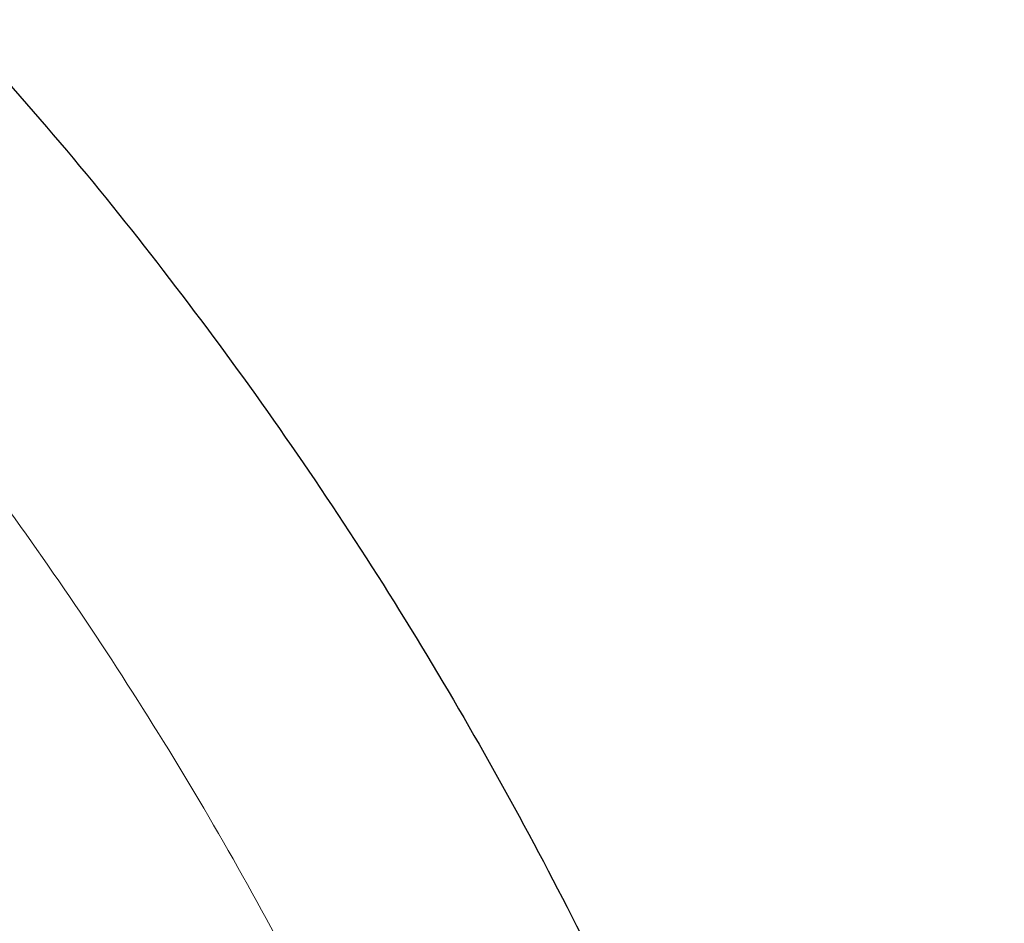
# Model space of a CAD drawing. Header units: millimetres. Extents: x 8 to 587, y 12 to 540.
# Tile 16 of 256: x 116 to 168, y 441 to 488. Entities that reach past the tile are written whole.
import ezdxf

# ---------------------------------------------------------------- set-up
doc = ezdxf.new("R2010")
doc.units = ezdxf.units.MM

msp = doc.modelspace()

# ---------------------------------------------------------------- linework, layer by layer
at = {"color": 7, "linetype": 'Continuous', "lineweight": 30}
msp.add_open_spline([(112.157, 488.469), (114.071, 486.321), (117.912, 482.009), (123.352, 475.232), (128.562, 468.214), (133.502, 460.947), (138.132, 453.497), (142.443, 445.883), (146.427, 438.126), (150.1, 430.2), (153.427, 422.179), (156.407, 414.085), (159.041, 405.941), (161.346, 397.711), (163.316, 389.414), (164.952, 381.071), (166.245, 372.702), (167.228, 364.328), (167.605, 358.735), (167.792, 355.945)], degree=3, knots=[0, 0, 0, 0, 0.058889, 0.118179, 0.177824, 0.237778, 0.297993, 0.357337, 0.416838, 0.476444, 0.536108, 0.594551, 0.652954, 0.711272, 0.769459, 0.827469, 0.885258, 0.942782, 1, 1, 1, 1], dxfattribs=at)
at = {"color": 252, "linetype": 'Continuous', "lineweight": 0}
msp.add_open_spline([(152.957, 352.413), (152.829, 355.126), (152.572, 360.567), (151.762, 368.722), (150.637, 376.88), (149.162, 385.02), (147.348, 393.12), (145.192, 401.158), (142.699, 409.113), (139.879, 416.95), (136.741, 424.651), (133.295, 432.194), (129.546, 439.576), (125.506, 446.778), (121.212, 453.742), (116.686, 460.457), (111.942, 466.91), (106.99, 473.147), (103.495, 477.121), (101.753, 479.102)], degree=3, knots=[0, 0, 0, 0, 0.058412, 0.117173, 0.176238, 0.235558, 0.295083, 0.354765, 0.41455, 0.474388, 0.533914, 0.59339, 0.652763, 0.711985, 0.771004, 0.828726, 0.886162, 0.943267, 1, 1, 1, 1], dxfattribs=at)

doc.saveas('drawing.dxf')
